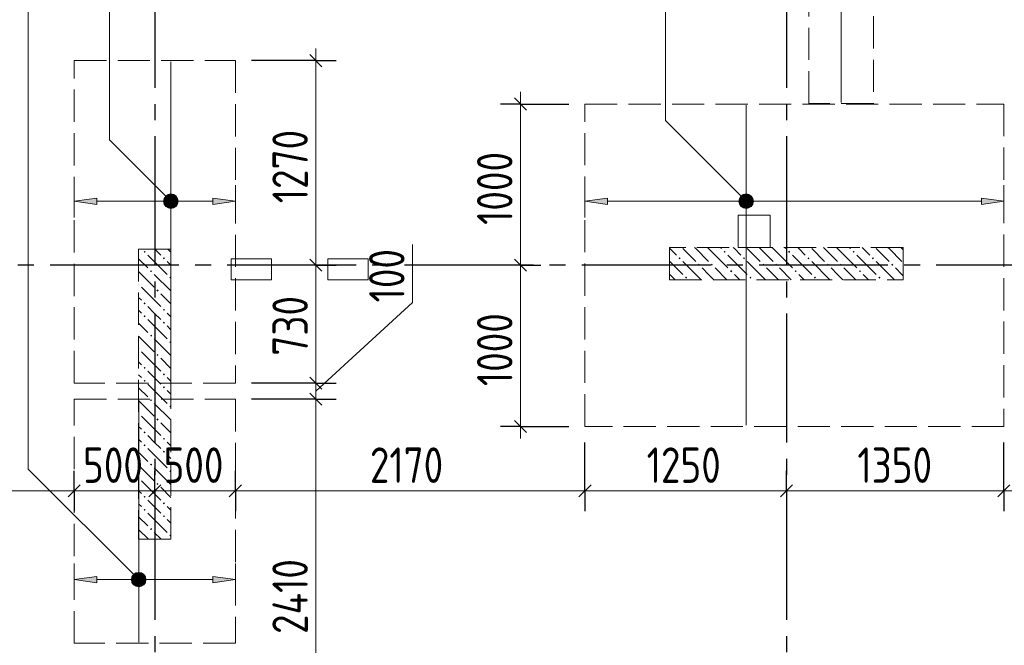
# Model space of a CAD drawing. Header units: millimetres. Extents: x 0 to 61017, y 0 to 42000.
# Tile 18 of 24: x 37922 to 44032, y 24742 to 28623. Entities that reach past the tile are written whole.
import ezdxf

# ---------------------------------------------------------------- set-up
doc = ezdxf.new("R2010")
doc.units = ezdxf.units.MM
doc.linetypes.add('______2', pattern=[270, 200, -70])
doc.linetypes.add('______5', pattern=[1100, 800, -100, 100, -100])
for name, color, linetype, lineweight in [('Standard', 7, 'Continuous', 25), ('ДОП Верх по У', 7, 'Continuous', 25), ('ЖБ Пилон', 180, 'Continuous', 25), ('Оси', 40, '______5', 18), ('Позиционная метка номер позиции', 7, 'Continuous', 13), ('Примечания', 7, 'Continuous', 25)]:
    doc.layers.add(name, color=color, linetype=linetype, lineweight=lineweight)
doc.layers.add('ЖБ Перекрытие верхний уровень', color=7, linetype='Continuous', lineweight=25, true_color=0xe0e0ff)
doc.styles.add('GOST 2.304-81', font='txt')

msp = doc.modelspace()

# ---------------------------------------------------------------- hatches: boundary and pattern name
at = {"layer": 'ДОП Верх по У', "linetype": 'Continuous', "lineweight": 13, "transparency": 33554687}
for points in [[(38400, 27476.8), (38260, 27496.8), (38400, 27516.8)], [(41570, 27476.8), (41430, 27496.8), (41570, 27516.8)], [(38400, 25130), (38260, 25150), (38400, 25170)]]:
    msp.add_hatch(color=7, dxfattribs=at).paths.add_polyline_path(points, flags=16)
for points in [[(38827.7, 27478.1), (38827.7, 27515.6), (38822.5, 27496.8)], [(38827.7, 27515.6), (38841.2, 27464.6), (38841.2, 27529.1)], [(38827.7, 27515.6), (38827.7, 27478.1), (38841.2, 27464.6)], [(38841.2, 27529.1), (38860, 27459.3), (38860, 27534.3)], [(38841.2, 27529.1), (38841.2, 27464.6), (38860, 27459.3)], [(38860, 27534.3), (38860, 27459.3), (38878.7, 27464.6)], [(38860, 27534.3), (38878.7, 27464.6), (38878.7, 27529.1)], [(38878.7, 27529.1), (38878.7, 27464.6), (38892.2, 27478.1)], [(38878.7, 27529.1), (38892.2, 27478.1), (38892.2, 27515.6)], [(38892.2, 27515.6), (38892.2, 27478.1), (38897.5, 27496.8)], [(39120, 27476.8), (39260, 27496.8), (39120, 27516.8)], [(42397.7, 27478.1), (42397.7, 27515.6), (42392.5, 27496.8)], [(42397.7, 27515.6), (42411.2, 27464.6), (42411.2, 27529.1)], [(42397.7, 27515.6), (42397.7, 27478.1), (42411.2, 27464.6)], [(42411.2, 27529.1), (42430, 27459.3), (42430, 27534.3)], [(42411.2, 27529.1), (42411.2, 27464.6), (42430, 27459.3)], [(42430, 27534.3), (42430, 27459.3), (42448.7, 27464.6)], [(42430, 27534.3), (42448.7, 27464.6), (42448.7, 27529.1)], [(42448.7, 27529.1), (42448.7, 27464.6), (42462.2, 27478.1)], [(42448.7, 27529.1), (42462.2, 27478.1), (42462.2, 27515.6)], [(42462.2, 27515.6), (42462.2, 27478.1), (42467.5, 27496.8)], [(43890, 27476.8), (44030, 27496.8), (43890, 27516.8)], [(38627.7, 25168.8), (38641.2, 25117.7), (38641.2, 25182.2)], [(38641.2, 25182.2), (38660, 25112.5), (38660, 25187.5)], [(38641.2, 25182.2), (38641.2, 25117.7), (38660, 25112.5)], [(38660, 25187.5), (38660, 25112.5), (38678.7, 25117.7)], [(38660, 25187.5), (38678.7, 25117.7), (38678.7, 25182.2)], [(38678.7, 25182.2), (38678.7, 25117.7), (38692.2, 25131.2)], [(38678.7, 25182.2), (38692.2, 25131.2), (38692.2, 25168.8)], [(38627.7, 25131.2), (38627.7, 25168.8), (38622.5, 25150)], [(38627.7, 25168.8), (38627.7, 25131.2), (38641.2, 25117.7)], [(38692.2, 25168.8), (38692.2, 25131.2), (38697.5, 25150)], [(39120, 25130), (39260, 25150), (39120, 25170)]]:
    msp.add_hatch(color=7, dxfattribs=at).paths.add_polyline_path(points)
at = {"layer": 'ЖБ Пилон', "linetype": 'Continuous', "lineweight": 18, "transparency": 33554687}
for points in [[(38690.5, 27183.1), (38696.9, 27189.6), (38703.4, 27183.1), (38696.9, 27176.6)], [(38810.4, 27143.1), (38816.9, 27149.6), (38823.4, 27143.1), (38816.9, 27136.6)], [(42010.4, 27143.1), (42016.9, 27149.6), (42023.4, 27143.1), (42016.9, 27136.6)], [(42290.5, 27183.1), (42296.9, 27189.6), (42303.4, 27183.1), (42296.9, 27176.6)], [(42410.4, 27143.1), (42416.9, 27149.6), (42423.4, 27143.1), (42416.9, 27136.6)], [(42690.5, 27183.1), (42696.9, 27189.6), (42703.4, 27183.1), (42696.9, 27176.6)], [(42810.4, 27143.1), (42816.9, 27149.6), (42823.4, 27143.1), (42816.9, 27136.6)], [(43090.5, 27183.1), (43096.9, 27189.6), (43103.4, 27183.1), (43096.9, 27176.6)], [(43210.4, 27143.1), (43216.9, 27149.6), (43223.4, 27143.1), (43216.9, 27136.6)], [(42130.5, 27103.1), (42137, 27109.6), (42143.5, 27103.1), (42137, 27096.6)], [(42210.4, 27103.1), (42216.9, 27109.6), (42223.4, 27103.1), (42216.9, 27096.6)], [(42530.5, 27103.1), (42537, 27109.6), (42543.5, 27103.1), (42537, 27096.6)], [(42610.4, 27103.1), (42616.9, 27109.6), (42623.4, 27103.1), (42616.9, 27096.6)], [(42930.5, 27103.1), (42937, 27109.6), (42943.5, 27103.1), (42937, 27096.6)], [(43010.4, 27103.1), (43016.9, 27109.6), (43023.4, 27103.1), (43016.9, 27096.6)], [(43330.5, 27103.1), (43337, 27109.6), (43343.5, 27103.1), (43337, 27096.6)], [(38730.5, 27063.1), (38737, 27069.6), (38743.5, 27063.1), (38737, 27056.6)], [(38850.5, 27023.1), (38857, 27029.6), (38859.9, 27026.7), (38859.9, 27019.6), (38857, 27016.6)], [(42050.5, 27023.1), (42057, 27029.6), (42063.5, 27023.1), (42057, 27016.6)], [(42330.5, 27063.1), (42337, 27069.6), (42343.5, 27063.1), (42337, 27056.6)], [(42450.5, 27023.1), (42457, 27029.6), (42463.5, 27023.1), (42457, 27016.6)], [(42730.5, 27063.1), (42737, 27069.6), (42743.5, 27063.1), (42737, 27056.6)], [(42850.5, 27023.1), (42857, 27029.6), (42863.5, 27023.1), (42857, 27016.6)], [(43130.5, 27063.1), (43137, 27069.6), (43143.5, 27063.1), (43137, 27056.6)], [(43250.5, 27023.1), (43257, 27029.6), (43263.5, 27023.1), (43257, 27016.6)], [(38659.9, 26986.7), (38663.5, 26983.1), (38659.9, 26979.6)], [(38770.5, 26943.1), (38777, 26949.6), (38783.4, 26943.1), (38777, 26936.6)], [(38690.5, 26863.1), (38696.9, 26869.6), (38703.4, 26863.1), (38696.9, 26856.6)], [(38810.4, 26823.1), (38816.9, 26829.6), (38823.4, 26823.1), (38816.9, 26816.6)], [(38690.5, 26783.1), (38696.9, 26789.6), (38703.4, 26783.1), (38696.9, 26776.6)], [(38810.4, 26743.1), (38816.9, 26749.6), (38823.4, 26743.1), (38816.9, 26736.6)], [(38730.5, 26663.1), (38737, 26669.6), (38743.5, 26663.1), (38737, 26656.6)], [(38659.9, 26586.7), (38663.5, 26583.1), (38659.9, 26579.6)], [(38850.5, 26623.1), (38857, 26629.6), (38859.9, 26626.7), (38859.9, 26619.6), (38857, 26616.6)], [(38770.5, 26543.1), (38777, 26549.6), (38783.4, 26543.1), (38777, 26536.6)], [(38690.5, 26463.1), (38696.9, 26469.6), (38703.4, 26463.1), (38696.9, 26456.6)], [(38810.4, 26423.1), (38816.9, 26429.6), (38823.4, 26423.1), (38816.9, 26416.6)], [(38690.5, 26383.1), (38696.9, 26389.6), (38703.4, 26383.1), (38696.9, 26376.6)], [(38810.4, 26343.1), (38816.9, 26349.6), (38823.4, 26343.1), (38816.9, 26336.6)], [(38730.5, 26263.1), (38737, 26269.6), (38743.5, 26263.1), (38737, 26256.6)], [(38850.5, 26223.1), (38857, 26229.6), (38859.9, 26226.7), (38859.9, 26219.6), (38857, 26216.6)], [(38659.9, 26186.7), (38663.5, 26183.1), (38659.9, 26179.6)], [(38770.5, 26143.1), (38777, 26149.6), (38783.4, 26143.1), (38777, 26136.6)], [(38690.5, 26063.1), (38696.9, 26069.6), (38703.4, 26063.1), (38696.9, 26056.6)], [(38690.5, 25983.1), (38696.9, 25989.6), (38703.4, 25983.1), (38696.9, 25976.6)], [(38810.4, 26023.1), (38816.9, 26029.6), (38823.4, 26023.1), (38816.9, 26016.6)], [(38810.4, 25943.1), (38816.9, 25949.6), (38823.4, 25943.1), (38816.9, 25936.6)], [(38730.5, 25863.1), (38737, 25869.6), (38743.5, 25863.1), (38737, 25856.6)], [(38850.5, 25823.1), (38857, 25829.6), (38859.9, 25826.7), (38859.9, 25819.6), (38857, 25816.6)], [(38659.9, 25786.7), (38663.5, 25783.1), (38659.9, 25779.6)], [(38770.5, 25743.1), (38777, 25749.6), (38783.4, 25743.1), (38777, 25736.6)], [(38690.5, 25663.1), (38696.9, 25669.6), (38703.4, 25663.1), (38696.9, 25656.6)], [(38810.4, 25623.1), (38816.9, 25629.6), (38823.4, 25623.1), (38816.9, 25616.6)], [(38690.5, 25583.1), (38696.9, 25589.6), (38703.4, 25583.1), (38696.9, 25576.6)], [(38810.4, 25543.1), (38816.9, 25549.6), (38823.4, 25543.1), (38816.9, 25536.6)], [(38730.5, 25463.1), (38737, 25469.6), (38743.5, 25463.1), (38737, 25456.6)], [(38850.5, 25423.1), (38857, 25429.6), (38859.9, 25426.7), (38859.9, 25419.6), (38857, 25416.6)]]:
    msp.add_hatch(color=7, dxfattribs=at).paths.add_polyline_path(points, flags=16)
at = {"layer": 'Позиционная метка номер позиции', "linetype": 'Continuous', "lineweight": 13, "transparency": 33554687}
for points in [[(38828.2, 27465), (38871.4, 27540.1), (38816.7, 27485.4)], [(38816.7, 27485.4), (38871.4, 27540.1), (38848.5, 27540.1)], [(38816.7, 27485.4), (38848.5, 27540.1), (38816.7, 27508.3)], [(38816.7, 27508.3), (38848.5, 27540.1), (38828.2, 27528.6)], [(38828.2, 27465), (38891.8, 27528.6), (38871.4, 27540.1)], [(38848.5, 27453.6), (38891.8, 27528.6), (38828.2, 27465)], [(38848.5, 27453.6), (38903.3, 27508.3), (38891.8, 27528.6)], [(38871.4, 27453.6), (38903.3, 27508.3), (38848.5, 27453.6)], [(38871.4, 27453.6), (38903.3, 27485.4), (38903.3, 27508.3)], [(42398.2, 27465), (42441.4, 27540.1), (42386.7, 27485.4)], [(42386.7, 27485.4), (42441.4, 27540.1), (42418.5, 27540.1)], [(42386.7, 27485.4), (42418.5, 27540.1), (42386.7, 27508.3)], [(42386.7, 27508.3), (42418.5, 27540.1), (42398.2, 27528.6)], [(42398.2, 27465), (42461.8, 27528.6), (42441.4, 27540.1)], [(42418.5, 27453.6), (42461.8, 27528.6), (42398.2, 27465)], [(42418.5, 27453.6), (42473.3, 27508.3), (42461.8, 27528.6)], [(42441.4, 27453.6), (42473.3, 27508.3), (42418.5, 27453.6)], [(42441.4, 27453.6), (42473.3, 27485.4), (42473.3, 27508.3)], [(38903.3, 27485.4), (38871.4, 27453.6), (38891.8, 27465)], [(42473.3, 27485.4), (42441.4, 27453.6), (42461.8, 27465)], [(38628.2, 25118.2), (38671.4, 25193.3), (38616.7, 25138.5)], [(38616.7, 25138.5), (38671.4, 25193.3), (38648.5, 25193.3)], [(38616.7, 25138.5), (38648.5, 25193.3), (38616.7, 25161.5)], [(38616.7, 25161.5), (38648.5, 25193.3), (38628.2, 25181.8)], [(38628.2, 25118.2), (38691.8, 25181.8), (38671.4, 25193.3)], [(38648.5, 25106.7), (38691.8, 25181.8), (38628.2, 25118.2)], [(38648.5, 25106.7), (38703.3, 25161.5), (38691.8, 25181.8)], [(38671.4, 25106.7), (38703.3, 25161.5), (38648.5, 25106.7)], [(38671.4, 25106.7), (38703.3, 25138.5), (38703.3, 25161.5)], [(38703.3, 25138.5), (38671.4, 25106.7), (38691.8, 25118.2)]]:
    msp.add_hatch(color=7, dxfattribs=at).paths.add_polyline_path(points)

# ---------------------------------------------------------------- linework, layer by layer
at = {"layer": 'Standard', "color": 7, "linetype": 'Continuous', "lineweight": 13, "transparency": 33554687}
for p, q in [((39760, 28369), (39760, 28444)), ((41030, 28100), (41030, 28175)), ((40360, 26869), (40360, 27228.7)), ((39760, 27100), (39760, 26369)), ((41030, 27100), (41030, 26100)), ((39760, 26319), (40360, 26869)), ((39760, 26369), (39760, 26269)), ((39760, 26269), (39760, 23857)), ((41030, 26100), (41030, 26025)), ((38260, 25700), (36190, 25700)), ((38760, 25700), (38260, 25700)), ((39260, 25700), (38760, 25700)), ((41430, 25700), (39260, 25700)), ((42680, 25700), (41430, 25700)), ((44030, 25700), (42680, 25700)), ((45280, 25700), (44030, 25700))]:
    msp.add_line(p, q, dxfattribs=at)
at = {"layer": 'Standard', "color": 251, "linetype": 'Continuous', "lineweight": -3, "true_color": 0x656565, "transparency": 33554687}
for p, q in [((39760, 28369), (39360, 28369)), ((39760, 28369), (39635, 28369)), ((39760, 28369), (39885, 28369)), ((41030, 28100), (40905, 28100)), ((41030, 28100), (41155, 28100)), ((41030, 28100), (41330, 28100)), ((39760, 27100), (39635, 27100)), ((39760, 27100), (39885, 27100)), ((39760, 27100), (39760, 27100)), ((41030, 27100), (40905, 27100)), ((41030, 27100), (41155, 27100)), ((41030, 27100), (41030, 27100)), ((39760, 26369), (39635, 26369)), ((39760, 26369), (39885, 26369)), ((39760, 26269), (39635, 26269)), ((39760, 26269), (39885, 26269)), ((41030, 26100), (40905, 26100)), ((41030, 26100), (41155, 26100)), ((41030, 26100), (41330, 26100)), ((38260, 25700), (38260, 25825)), ((38760, 25700), (38760, 25825)), ((39260, 25700), (39260, 25825)), ((41430, 25700), (41430, 25825)), ((42680, 25700), (42680, 25825)), ((44030, 25700), (44030, 25825)), ((38260, 25700), (38260, 25575)), ((38260, 25700), (38260, 25700)), ((38760, 25700), (38760, 25709.6)), ((38760, 25700), (38760, 25575)), ((39260, 25700), (39260, 25575)), ((41430, 25700), (41430, 25575)), ((42680, 25700), (42680, 25575)), ((42680, 25700), (42680, 25700)), ((44030, 25700), (44030, 25575))]:
    msp.add_line(p, q, dxfattribs=at)
at = {"layer": 'Standard', "color": 7, "linetype": 'Continuous', "lineweight": 25, "transparency": 33554687}
for p, q in [((39722.5, 28406.5), (39797.5, 28331.5)), ((40992.5, 28137.5), (41067.5, 28062.5)), ((39722.5, 27137.5), (39797.5, 27062.5)), ((40992.5, 27137.5), (41067.5, 27062.5)), ((39722.5, 26406.5), (39797.5, 26331.5)), ((39722.5, 26306.5), (39797.5, 26231.5)), ((40992.5, 26137.5), (41067.5, 26062.5)), ((38297.5, 25737.5), (38222.5, 25662.5)), ((38797.5, 25737.5), (38722.5, 25662.5)), ((39297.5, 25737.5), (39222.5, 25662.5)), ((41467.5, 25737.5), (41392.5, 25662.5)), ((42717.5, 25737.5), (42642.5, 25662.5)), ((44067.5, 25737.5), (43992.5, 25662.5))]:
    msp.add_line(p, q, dxfattribs=at)
at = {"layer": 'Standard', "color": 7, "linetype": 'Continuous', "lineweight": 13, "transparency": 33554687}
for points in [[(39760, 28369), (39760, 27403.3), (39760, 27403.3), (39760, 27334.3), (39760, 27334.3), (39760, 27100)], [(41030, 28100), (41030, 27271), (41030, 27271), (41030, 27100)]]:
    msp.add_lwpolyline(points, dxfattribs=at)
at = {"layer": 'Standard', "color": 251, "linetype": 'Continuous', "lineweight": -3, "true_color": 0x656565, "transparency": 33554687}
for points in [[(39760, 26369), (39743, 26369), (39743, 26369), (39743, 26369), (39743, 26369), (39360, 26369)], [(39760, 26269), (39743, 26269), (39743, 26269), (39743, 26269), (39743, 26269), (39360, 26269)], [(41430, 25700), (41430, 25717), (41430, 25717), (41430, 25717), (41430, 25717), (41430, 25717), (41430, 25717), (41430, 25717), (41430, 25717), (41430, 25717), (41430, 25717), (41430, 25717), (41430, 25717), (41430, 25717), (41430, 25717), (41430, 25717), (41430, 25717), (41430, 25717), (41430, 25717), (41430, 26000)], [(44030, 25700), (44030, 25717), (44030, 25717), (44030, 25717), (44030, 25717), (44030, 25717), (44030, 25717), (44030, 25717), (44030, 25717), (44030, 25717), (44030, 25717), (44030, 25717), (44030, 25717), (44030, 25717), (44030, 25717), (44030, 25717), (44030, 25717), (44030, 25717), (44030, 25717), (44030, 25717), (44030, 25717), (44030, 25717), (44030, 25717), (44030, 26000)], [(39260, 25700), (39260, 25717), (39260, 25717), (39260, 25717), (39260, 25717), (39260, 25717), (39260, 25717), (39260, 25717), (39260, 25717), (39260, 25717), (39260, 25717), (39260, 25717), (39260, 25717), (39260, 25717), (39260, 25717), (39260, 25717), (39260, 25717), (39260, 25721.1)]]:
    msp.add_lwpolyline(points, dxfattribs=at)
at = {"layer": 'ДОП Верх по У', "color": 7, "linetype": 'Continuous', "lineweight": 18, "transparency": 33554687}
for p, q in [((43020, 28109), (43020, 30529)), ((38860, 28362), (38860, 26376)), ((42430, 28093), (42430, 26107)), ((38660, 26262), (38660, 24762))]:
    msp.add_line(p, q, dxfattribs=at)
at = {"layer": 'ДОП Верх по У', "color": 251, "linetype": 'Continuous', "lineweight": 13, "true_color": 0x494949, "transparency": 33554687}
for p, q in [((38260, 27496.8), (38260, 27596.8)), ((39260, 27496.8), (39260, 27596.8)), ((41430, 27496.8), (41430, 27596.8)), ((44030, 27496.8), (44030, 27596.8)), ((38260, 27496.8), (38400, 27516.8)), ((38400, 27516.8), (38400, 27476.8)), ((38860, 27534.3), (38860, 27534.3)), ((39260, 27496.8), (39120, 27516.8)), ((39120, 27516.8), (39120, 27476.8)), ((41430, 27496.8), (41570, 27516.8)), ((41570, 27516.8), (41570, 27476.8)), ((42430, 27534.3), (42430, 27534.3)), ((44030, 27496.8), (43890, 27516.8)), ((43890, 27516.8), (43890, 27476.8)), ((38400, 27476.8), (38260, 27496.8)), ((38260, 27496.8), (38260, 27396.8)), ((38260, 27496.8), (38260, 27496.8)), ((38400, 27496.8), (38830, 27496.8)), ((38860, 27459.3), (38860, 27459.3)), ((38890, 27496.8), (39120, 27496.8)), ((39120, 27476.8), (39260, 27496.8)), ((39260, 27496.8), (39260, 27396.8)), ((39260, 27496.8), (39260, 27496.8)), ((41570, 27476.8), (41430, 27496.8)), ((41430, 27496.8), (41430, 27396.8)), ((41430, 27496.8), (41430, 27496.8)), ((41570, 27496.8), (42400, 27496.8)), ((42430, 27459.3), (42430, 27459.3)), ((42460, 27496.8), (43890, 27496.8)), ((43890, 27476.8), (44030, 27496.8)), ((44030, 27496.8), (44030, 27396.8)), ((44030, 27496.8), (44030, 27496.8)), ((38260, 25150), (38260, 25250)), ((39260, 25150), (39260, 25250)), ((38660, 25187.5), (38660, 25187.5)), ((38260, 25150), (38400, 25170)), ((38400, 25130), (38260, 25150)), ((38260, 25150), (38260, 25050)), ((38260, 25150), (38260, 25150)), ((38400, 25170), (38400, 25130)), ((38400, 25150), (38630, 25150)), ((38690, 25150), (39120, 25150)), ((39260, 25150), (39120, 25170)), ((39120, 25170), (39120, 25130)), ((39120, 25130), (39260, 25150)), ((39260, 25150), (39260, 25050)), ((39260, 25150), (39260, 25150)), ((38660, 25112.5), (38660, 25112.5))]:
    msp.add_line(p, q, dxfattribs=at)
for centre in [(38860, 27496.8), (42430, 27496.8), (38660, 25150)]:
    msp.add_circle(centre, 37.5, dxfattribs=at)
at = {"layer": 'ЖБ Перекрытие верхний уровень', "color": 7, "linetype": 'Continuous', "lineweight": 18, "transparency": 33554687}
for p, q in [((42580, 27410), (42380, 27410)), ((42380, 27410), (42380, 27210)), ((42580, 27210), (42580, 27410)), ((42380, 27210), (42580, 27210)), ((39485, 27140), (39235, 27140)), ((39235, 27140), (39235, 27010)), ((39485, 27010), (39485, 27140)), ((40085, 27140), (39835, 27140)), ((39835, 27140), (39835, 27010)), ((40085, 27010), (40085, 27140)), ((39235, 27010), (39485, 27010)), ((39835, 27010), (40085, 27010))]:
    msp.add_line(p, q, dxfattribs=at)
at = {"layer": 'ЖБ Пилон', "color": 253, "linetype": '______2', "lineweight": 13, "true_color": 0xa0a0a0, "transparency": 33554687}
for p, q in [((38659.9, 27200), (38659.9, 25400)), ((38859.9, 27200), (38659.9, 27200)), ((38859.9, 25400), (38859.9, 27200)), ((43405, 27210), (41955, 27210)), ((41955, 27210), (41955, 27010)), ((43405, 27010), (43405, 27210)), ((41955, 27010), (43405, 27010)), ((38659.9, 25400), (38859.9, 25400))]:
    msp.add_line(p, q, dxfattribs=at)
at = {"layer": 'ЖБ Пилон', "color": 9, "linetype": 'Continuous', "lineweight": 18, "true_color": 0xc7c7c7, "transparency": 33554687}
for p, q in [((38796.9, 27163.1), (38760.1, 27200)), ((38840.1, 27200), (38859.9, 27180.2)), ((41957, 27203.1), (41955, 27205.1)), ((41996.9, 27163.1), (41957, 27203.1)), ((42037, 27203.1), (42116.9, 27123.1)), ((42116.9, 27203.1), (42110.1, 27210)), ((42116.9, 27203.1), (42196.9, 27123.1)), ((42190.1, 27210), (42196.9, 27203.1)), ((42196.9, 27203.1), (42316.9, 27083.1)), ((42270.1, 27210), (42277, 27203.1)), ((42357, 27203.1), (42350.1, 27210)), ((42396.9, 27163.1), (42357, 27203.1)), ((42437, 27203.1), (42516.9, 27123.1)), ((42516.9, 27203.1), (42510.1, 27210)), ((42516.9, 27203.1), (42596.9, 27123.1)), ((42590.1, 27210), (42596.9, 27203.1)), ((42596.9, 27203.1), (42716.9, 27083.1)), ((42670.1, 27210), (42677, 27203.1)), ((42757, 27203.1), (42750.1, 27210)), ((42796.9, 27163.1), (42757, 27203.1)), ((42837, 27203.1), (42916.9, 27123.1)), ((42916.9, 27203.1), (42910.1, 27210)), ((42916.9, 27203.1), (42996.9, 27123.1)), ((42990.1, 27210), (42996.9, 27203.1)), ((42996.9, 27203.1), (43116.9, 27083.1)), ((43070.1, 27210), (43077, 27203.1)), ((43157, 27203.1), (43150.1, 27210)), ((43196.9, 27163.1), (43157, 27203.1)), ((43237, 27203.1), (43316.9, 27123.1)), ((43316.9, 27203.1), (43310.1, 27210)), ((43316.9, 27203.1), (43396.9, 27123.1)), ((43390.1, 27210), (43396.9, 27203.1)), ((43396.9, 27203.1), (43405, 27195.1)), ((38659.9, 27140.1), (38716.9, 27083.1)), ((38716.9, 27163.1), (38837, 27043.1)), ((42316.9, 27163.1), (42437, 27043.1)), ((42716.9, 27163.1), (42837, 27043.1)), ((43116.9, 27163.1), (43237, 27043.1)), ((38837, 27123.1), (38859.9, 27100.2)), ((41955, 27125.1), (42037, 27043.1)), ((42037, 27123.1), (42150.1, 27010)), ((42196.9, 27043.1), (42157, 27083.1)), ((42237, 27083.1), (42310.1, 27010)), ((42437, 27123.1), (42550.1, 27010)), ((42596.9, 27043.1), (42557, 27083.1)), ((42637, 27083.1), (42710.1, 27010)), ((42837, 27123.1), (42950.1, 27010)), ((42996.9, 27043.1), (42957, 27083.1)), ((43037, 27083.1), (43110.1, 27010)), ((43237, 27123.1), (43350.1, 27010)), ((43396.9, 27043.1), (43357, 27083.1)), ((38659.9, 27060.2), (38757, 26963.1)), ((38757, 27043.1), (38859.9, 26940.2)), ((41957, 27043.1), (41990.1, 27010)), ((42230.1, 27010), (42196.9, 27043.1)), ((42357, 27043.1), (42390.1, 27010)), ((42630.1, 27010), (42596.9, 27043.1)), ((42757, 27043.1), (42790.1, 27010)), ((43030.1, 27010), (42996.9, 27043.1)), ((43157, 27043.1), (43190.1, 27010)), ((43405, 27035.1), (43396.9, 27043.1)), ((38677, 26963.1), (38796.9, 26843.1)), ((38659.9, 26900.2), (38677, 26883.1)), ((38859.9, 26860.2), (38796.9, 26923.1)), ((38757, 26803.1), (38716.9, 26843.1)), ((38659.9, 26820.2), (38677, 26803.1)), ((38796.9, 26763.1), (38757, 26803.1)), ((38837, 26803.1), (38859.9, 26780.2)), ((38659.9, 26740.1), (38716.9, 26683.1)), ((38716.9, 26763.1), (38837, 26643.1)), ((38837, 26723.1), (38859.9, 26700.2)), ((38659.9, 26660.2), (38757, 26563.1)), ((38757, 26643.1), (38859.9, 26540.2)), ((38677, 26563.1), (38796.9, 26443.1)), ((38859.9, 26460.2), (38796.9, 26523.1)), ((38659.9, 26500.2), (38677, 26483.1)), ((38659.9, 26420.2), (38677, 26403.1)), ((38757, 26403.1), (38716.9, 26443.1)), ((38796.9, 26363.1), (38757, 26403.1)), ((38837, 26403.1), (38859.9, 26380.2)), ((38659.9, 26340.1), (38716.9, 26283.1)), ((38716.9, 26363.1), (38837, 26243.1)), ((38837, 26323.1), (38859.9, 26300.2)), ((38659.9, 26260.2), (38757, 26163.1)), ((38757, 26243.1), (38859.9, 26140.2)), ((38677, 26163.1), (38796.9, 26043.1)), ((38659.9, 26100.2), (38677, 26083.1)), ((38859.9, 26060.2), (38796.9, 26123.1)), ((38757, 26003.1), (38716.9, 26043.1)), ((38659.9, 26020.2), (38677, 26003.1)), ((38796.9, 25963.1), (38757, 26003.1)), ((38837, 26003.1), (38859.9, 25980.2)), ((38659.9, 25940.1), (38716.9, 25883.1)), ((38716.9, 25963.1), (38837, 25843.1)), ((38837, 25923.1), (38859.9, 25900.2)), ((38659.9, 25860.2), (38757, 25763.1)), ((38757, 25843.1), (38859.9, 25740.2)), ((38677, 25763.1), (38796.9, 25643.1)), ((38659.9, 25700.2), (38677, 25683.1)), ((38859.9, 25660.2), (38796.9, 25723.1)), ((38659.9, 25620.2), (38677, 25603.1)), ((38757, 25603.1), (38716.9, 25643.1)), ((38716.9, 25563.1), (38837, 25443.1)), ((38796.9, 25563.1), (38757, 25603.1)), ((38837, 25603.1), (38859.9, 25580.2)), ((38659.9, 25540.1), (38716.9, 25483.1)), ((38837, 25523.1), (38859.9, 25500.2)), ((38659.9, 25460.2), (38720.1, 25400)), ((38757, 25443.1), (38800.1, 25400))]:
    msp.add_line(p, q, dxfattribs=at)
at = {"layer": 'Оси', "color": 8, "linetype": '______5', "lineweight": -3, "transparency": 33554687}
for p, q in [((42680, 40000), (42680, 15970)), ((38760, 38900), (38760, 15970)), ((49910, 27100), (3600, 27100))]:
    msp.add_line(p, q, dxfattribs=at)
at = {"layer": 'Позиционная метка номер позиции', "color": 7, "linetype": 'Continuous', "lineweight": 13, "transparency": 33554687}
for p, q in [((38828.2, 27528.6), (38828.2, 27528.6)), ((38891.8, 27528.6), (38891.8, 27528.6)), ((42398.2, 27528.6), (42398.2, 27528.6)), ((42461.8, 27528.6), (42461.8, 27528.6)), ((38828.2, 27465), (38828.2, 27465)), ((38891.8, 27465), (38891.8, 27465)), ((42398.2, 27465), (42398.2, 27465)), ((42461.8, 27465), (42461.8, 27465)), ((38628.2, 25181.8), (38628.2, 25181.8)), ((38691.8, 25181.8), (38691.8, 25181.8)), ((38628.2, 25118.2), (38628.2, 25118.2)), ((38691.8, 25118.2), (38691.8, 25118.2))]:
    msp.add_line(p, q, dxfattribs=at)
for points in [[(38860, 27496.8), (38478.2, 27878.7), (38478.2, 30167.5), (35448, 30167.5)], [(42430, 27496.8), (41930, 27996.8), (41930, 30167.5), (39430, 30167.5)], [(38660, 25150), (37974.1, 25835.9), (37974.1, 29167.5), (35474.1, 29167.5)]]:
    msp.add_lwpolyline(points, dxfattribs=at)
for centre in [(38860, 27496.8), (42430, 27496.8), (38660, 25150)]:
    msp.add_circle(centre, 45, dxfattribs=at)
at = {"layer": 'Примечания', "color": 7, "linetype": '______2', "lineweight": 18, "transparency": 33554687}
for p, q in [((42820, 28103), (42820, 30535)), ((43220, 30535), (43220, 28103)), ((38260, 28369), (39260, 28369)), ((38260, 26369), (38260, 28369)), ((39260, 28369), (39260, 26369)), ((41430, 28100), (44030, 28100)), ((41430, 26100), (41430, 28100)), ((43220, 28103), (42820, 28103)), ((44030, 28100), (44030, 26100)), ((39260, 26369), (38260, 26369)), ((38260, 26269), (39260, 26269)), ((38260, 24755), (38260, 26269)), ((39260, 26269), (39260, 24755)), ((44030, 26100), (41430, 26100)), ((39260, 24755), (38260, 24755))]:
    msp.add_line(p, q, dxfattribs=at)

# ---------------------------------------------------------------- texts
at = {"layer": 'Standard', "color": 7, "linetype": 'Continuous', "lineweight": 25, "transparency": 33554687, "char_height": 220, "attachment_point": 7, "rotation": 90, "style": 'GOST 2.304-81'}
for s, insert, width in [('1270', (39709.9, 27484.3), 625.741), ('1000', (40979.9, 27349.8), 625.735), ('100', (40310, 26869), 485.085), ('730', (39710, 26539), 516.396), ('1000', (40979.9, 26349.8), 625.735), ('2410', (39709.9, 24812.8), 625.729)]:
    msp.add_mtext(s, dxfattribs=dict(at, insert=insert, width=width))
at = {"layer": 'Standard', "color": 7, "linetype": 'Continuous', "lineweight": 25, "transparency": 33554687, "char_height": 220, "attachment_point": 7, "style": 'GOST 2.304-81'}
for s, insert, width in [('500', (38314.5, 25750), 516.396), ('500', (38814.5, 25750), 516.396), ('2170', (40094.8, 25750), 625.735), ('1250', (41812.6, 25750), 610.159), ('1350', (43120.4, 25750), 594.589)]:
    msp.add_mtext(s, dxfattribs=dict(at, insert=insert, width=width))

doc.saveas('drawing.dxf')
